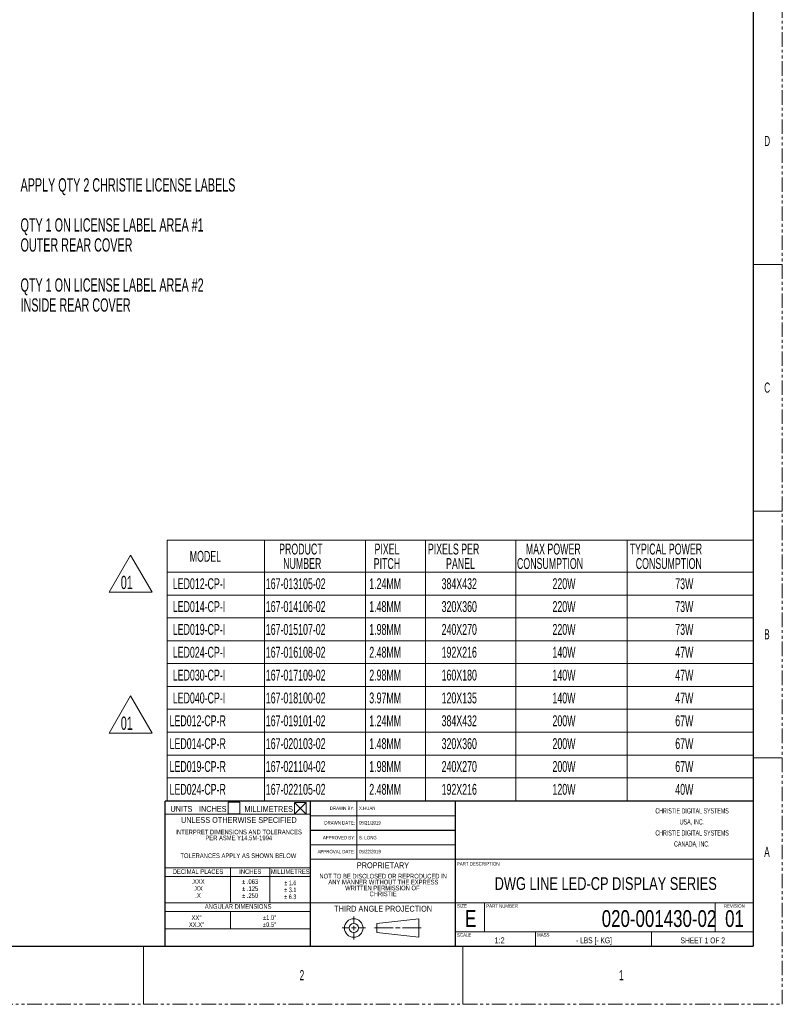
# Model space of a CAD drawing. Header units: millimetres. Extents: x 0 to 1118, y 0 to 864.
# Tile 58 of 76: x 784 to 1118, y 0 to 431. Entities that reach past the tile are written whole.
import ezdxf

# ---------------------------------------------------------------- set-up
doc = ezdxf.new("R2010")
doc.units = ezdxf.units.MM
doc.linetypes.add('PHANTOM', pattern=[12.7, 6.35, -1.27, 1.27, -1.27, 1.27, -1.27])
doc.layers.add('NUMREV', color=7, linetype='Continuous', lineweight=15)
doc.styles.add('SLDTEXTSTYLE0', font='TXT', dxfattribs={"width": 0.605})
doc.styles.add('SLDTEXTSTYLE2', font='TXT', dxfattribs={"width": 0.6})
doc.styles.add('SLDTEXTSTYLE3', font='TXT', dxfattribs={"width": 0.75})
doc.styles.add('SLDTEXTSTYLE4', font='TXT', dxfattribs={"width": 0.6875})
doc.styles.add('SLDTEXTSTYLE5', font='TXT', dxfattribs={"width": 0.7})

# ---------------------------------------------------------------- blocks, each defined once
blk = doc.blocks.new('SW_NOTE_1')
at = {"color": 0, "linetype": 'Continuous', "lineweight": 0, "char_height": 5.8208, "attachment_point": 1, "style": 'SLDTEXTSTYLE0'}
for s, insert in [('APPLY QTY 2 CHRISTIE LICENSE LABELS', (0.53, 29.48)), ('QTY 1 ON LICENSE LABEL AREA #1', (0.53, 11.96)), ('OUTER REAR COVER', (0.53, 3.2)), ('QTY 1 ON LICENSE LABEL AREA #2', (0.53, -14.32)), ('INSIDE REAR COVER', (0.53, -23.08))]:
    blk.add_mtext(s, dxfattribs=dict(at, insert=insert))
blk = doc.blocks.new('SW_NOTE_2')
at = {"layer": 'NUMREV', "color": 0}
for p, q in [((-5.1, 0.29), (4.29, 16.56)), ((4.29, 16.56), (13.68, 0.29)), ((13.68, 0.29), (-5.1, 0.29))]:
    blk.add_line(p, q, dxfattribs=at)
at = {"layer": 'NUMREV', "color": 0, "insert": (0, 7.5), "char_height": 5.821, "attachment_point": 1, "style": 'SLDTEXTSTYLE0'}
blk.add_mtext('01', dxfattribs=at)
blk = doc.blocks.new('SW_NOTE_3')
at = {"layer": 'NUMREV', "color": 0}
for p, q in [((-5.1, 0.27), (4.29, 16.54)), ((4.29, 16.54), (13.68, 0.27)), ((13.68, 0.27), (-5.1, 0.27))]:
    blk.add_line(p, q, dxfattribs=at)
at = {"layer": 'NUMREV', "color": 0, "insert": (0, 7.5), "char_height": 5.821, "attachment_point": 1, "style": 'SLDTEXTSTYLE0'}
blk.add_mtext('01', dxfattribs=at)
blk = doc.blocks.new('SW_NOTE_4')
at = {"color": 0, "linetype": 'Continuous', "lineweight": 0, "char_height": 2.286, "attachment_point": 2, "style": 'SLDTEXTSTYLE0'}
for s, insert in [('CHRISTIE DIGITAL SYSTEMS', (21.65, 2.95)), ('USA, INC.', (21.61, -1.88)), ('CHRISTIE DIGITAL SYSTEMS', (21.65, -6.71)), ('CANADA, INC.', (21.54, -11.53))]:
    blk.add_mtext(s, dxfattribs=dict(at, insert=insert))
blk = doc.blocks.new('SW_NOTE_5')
at = {"color": 0, "linetype": 'Continuous', "lineweight": 0, "char_height": 2.032, "attachment_point": 2, "style": 'SLDTEXTSTYLE3'}
for s, insert in [('NOT TO BE DISCLOSED OR REPRODUCED IN', (26.92, 2.62)), ('ANY MANNER WITHOUT THE EXPRESS', (27.01, 0.02)), ('WRITTEN PERMISSION OF', (26.57, -2.57)), ('CHRISTIE', (26.91, -5.17))]:
    blk.add_mtext(s, dxfattribs=dict(at, insert=insert))
blk = doc.blocks.new('SW_NOTE_6')
at = {"color": 0, "linetype": 'Continuous', "lineweight": 0, "char_height": 2.032, "attachment_point": 2, "style": 'SLDTEXTSTYLE3'}
for s, insert in [('.XXX', (3.14, 2.62)), ('.XX', (3.14, -0.43)), ('.X', (3.13, -3.48))]:
    blk.add_mtext(s, dxfattribs=dict(at, insert=insert))
blk = doc.blocks.new('SW_NOTE_7')
at = {"color": 0, "linetype": 'Continuous', "lineweight": 0, "char_height": 2.032, "attachment_point": 2, "style": 'SLDTEXTSTYLE3'}
for s, insert in [('± .063', (3.78, 2.62)), ('± .250', (3.77, -3.48)), ('± .125', (3.81, -0.43))]:
    blk.add_mtext(s, dxfattribs=dict(at, insert=insert))
blk = doc.blocks.new('SW_NOTE_8')
at = {"color": 0, "linetype": 'Continuous', "lineweight": 0, "char_height": 2.032, "attachment_point": 2, "style": 'SLDTEXTSTYLE5'}
for s, insert in [('± 1.6', (3.02, 2.62)), ('± 6.3', (2.98, -3.48)), ('± 3.1', (3.01, -0.43))]:
    blk.add_mtext(s, dxfattribs=dict(at, insert=insert))
blk = doc.blocks.new('SW_NOTE_9')
at = {"color": 0, "linetype": 'Continuous', "lineweight": 0, "char_height": 2.032, "attachment_point": 2, "style": 'SLDTEXTSTYLE3'}
for s, insert in [('XX°', (2.38, 2.62)), ('XX.X°', (2.41, -0.43))]:
    blk.add_mtext(s, dxfattribs=dict(at, insert=insert))
blk = doc.blocks.new('SW_NOTE_10')
at = {"color": 0, "linetype": 'Continuous', "lineweight": 0, "char_height": 2.032, "attachment_point": 2, "style": 'SLDTEXTSTYLE3'}
for s, insert in [('±1.0°', (3.17, 2.62)), ('±0.5°', (3.14, -0.43))]:
    blk.add_mtext(s, dxfattribs=dict(at, insert=insert))
blk = doc.blocks.new('SW_NOTE_11')
at = {"color": 0, "linetype": 'Continuous', "lineweight": 0, "char_height": 2.032, "attachment_point": 2, "style": 'SLDTEXTSTYLE3'}
for s, insert in [('INTERPRET DIMENSIONS AND TOLERANCES', (26.42, 2.62)), ('PER ASME Y14.5M-1994', (26.48, 0.02)), ('TOLERANCES APPLY AS SHOWN BELOW', (26.29, -7.77))]:
    blk.add_mtext(s, dxfattribs=dict(at, insert=insert))
blk = doc.blocks.new('SW_TABLEANNOTATION_0')
at = {"color": 0, "linetype": 'Continuous', "lineweight": 0}
for p, q in [((0, 0), (0, -114)), ((256.27, 0), (0, 0)), ((42.55, 0), (42.55, -114)), ((86.65, 0), (86.65, -114)), ((112.94, 0), (112.94, -114)), ((152.41, 0), (152.41, -114)), ((201.09, 0), (201.09, -114)), ((256.27, -114), (256.27, 0)), ((0, -14), (256.27, -14)), ((0, -24), (256.27, -24)), ((0, -34), (256.27, -34)), ((0, -44), (256.27, -44)), ((0, -54), (256.27, -54)), ((0, -64), (256.27, -64)), ((0, -74), (256.27, -74)), ((0, -84), (256.27, -84)), ((0, -94), (256.27, -94)), ((0, -104), (256.27, -104)), ((0, -114), (256.27, -114))]:
    blk.add_line(p, q, dxfattribs=at)
at = {"color": 0, "linetype": 'Continuous', "lineweight": 0, "attachment_point": 1, "style": 'SLDTEXTSTYLE0'}
for s, insert, char_height in [('PRODUCT', (48.9, -1.46), 4.763), ('PIXEL', (90.62, -1.46), 4.763), ('PIXELS PER', (113.97, -1.46), 4.763), ('MAX POWER', (156.82, -1.46), 4.763), ('TYPICAL POWER', (202.22, -1.46), 4.7625), ('MODEL', (9.81, -4.64), 4.763), ('NUMBER', (50.66, -7.81), 4.763), ('PITCH', (90.27, -7.81), 4.763), ('PANEL', (121.91, -7.81), 4.763), ('CONSUMPTION', (152.94, -7.81), 4.7625), ('CONSUMPTION', (204.87, -7.81), 4.7625), ('LED012-CP-I', (2.4, -16.64), 4.7625), ('167-013105-02', (43.08, -16.64), 4.7625), ('1.24MM', (88.33, -16.64), 4.763), ('384X432', (119.97, -16.64), 4.763), ('220W', (168.46, -16.64), 4.763), ('73W', (222.16, -16.64), 4.763), ('LED014-CP-I', (2.4, -26.64), 4.7625), ('167-014106-02', (43.08, -26.64), 4.7625), ('1.48MM', (88.33, -26.64), 4.763), ('320X360', (119.97, -26.64), 4.763), ('220W', (168.46, -26.64), 4.763), ('73W', (222.16, -26.64), 4.763), ('LED019-CP-I', (2.4, -36.64), 4.7625), ('167-015107-02', (43.08, -36.64), 4.7625), ('1.98MM', (88.33, -36.64), 4.763), ('240X270', (119.97, -36.64), 4.763), ('220W', (168.46, -36.64), 4.763), ('73W', (222.16, -36.64), 4.763), ('LED024-CP-I', (2.4, -46.64), 4.7625), ('167-016108-02', (43.08, -46.64), 4.7625), ('2.48MM', (88.33, -46.64), 4.763), ('192X216', (119.97, -46.64), 4.763), ('140W', (168.46, -46.64), 4.763), ('47W', (222.16, -46.64), 4.763), ('LED030-CP-I', (2.4, -56.64), 4.7625), ('167-017109-02', (43.08, -56.64), 4.7625), ('2.98MM', (88.33, -56.64), 4.763), ('160X180', (119.97, -56.64), 4.763), ('140W', (168.46, -56.64), 4.763), ('47W', (222.16, -56.64), 4.763), ('LED040-CP-I', (2.4, -66.64), 4.7625), ('167-018100-02', (43.08, -66.64), 4.7625), ('3.97MM', (88.33, -66.64), 4.763), ('120X135', (119.97, -66.64), 4.763), ('140W', (168.46, -66.64), 4.763), ('47W', (222.16, -66.64), 4.763), ('LED012-CP-R', (0.99, -76.64), 4.7625), ('167-019101-02', (43.08, -76.64), 4.7625), ('1.24MM', (88.33, -76.64), 4.763), ('384X432', (119.97, -76.64), 4.763), ('200W', (168.46, -76.64), 4.763), ('67W', (222.16, -76.64), 4.763), ('LED014-CP-R', (0.99, -86.64), 4.7625), ('167-020103-02', (43.08, -86.64), 4.7625), ('1.48MM', (88.33, -86.64), 4.763), ('320X360', (119.97, -86.64), 4.763), ('200W', (168.46, -86.64), 4.763), ('67W', (222.16, -86.64), 4.763), ('LED019-CP-R', (0.99, -96.64), 4.7625), ('167-021104-02', (43.08, -96.64), 4.7625), ('1.98MM', (88.33, -96.64), 4.763), ('240X270', (119.97, -96.64), 4.763), ('200W', (168.46, -96.64), 4.763), ('67W', (222.16, -96.64), 4.763), ('LED024-CP-R', (0.99, -106.64), 4.7625), ('167-022105-02', (43.08, -106.64), 4.7625), ('2.48MM', (88.33, -106.64), 4.763), ('192X216', (119.97, -106.64), 4.763), ('120W', (168.46, -106.64), 4.763), ('40W', (222.16, -106.64), 4.763)]:
    blk.add_mtext(s, dxfattribs=dict(at, insert=insert, char_height=char_height))

msp = doc.modelspace()

# ---------------------------------------------------------------- linework, layer by layer
at = {"color": 7, "linetype": 'PHANTOM', "lineweight": 0}
for p, q in [((1117.6, 0), (1117.6, 863.6)), ((0, 0), (1117.6, 0))]:
    msp.add_line(p, q, dxfattribs=at)
at = {"color": 7, "linetype": 'Continuous', "lineweight": 30}
for p, q in [((1104.9, 838.2), (1104.9, 25.4)), ((911.225, 88.9), (847.725, 88.9)), ((847.725, 25.4), (847.725, 88.9)), ((904.257, 88.265), (909.337, 83.185)), ((909.337, 88.265), (904.257, 83.185)), ((974.725, 88.9), (911.225, 88.9)), ((911.225, 25.4), (911.225, 88.9)), ((1104.9, 88.9), (974.725, 88.9)), ((974.725, 25.4), (974.725, 88.9)), ((911.225, 76.2), (974.725, 76.2)), ((12.7, 25.4), (1104.9, 25.4))]:
    msp.add_line(p, q, dxfattribs=at)
at = {"color": 7, "linetype": 'Continuous', "lineweight": 0}
for p, q in [((1104.9, 323.85), (1117.6, 323.85)), ((1104.9, 215.9), (1117.6, 215.9)), ((1104.9, 107.95), (1117.6, 107.95)), ((847.725, 25.4), (847.725, 88.9)), ((875.214, 88.486), (880.294, 88.486)), ((875.214, 83.406), (875.214, 88.486)), ((880.294, 88.486), (880.294, 83.406)), ((904.257, 88.265), (909.337, 88.265)), ((904.257, 83.185), (904.257, 88.265)), ((909.337, 88.265), (909.337, 83.185)), ((911.225, 25.4), (911.225, 88.9)), ((931.545, 63.5), (931.545, 88.9)), ((974.725, 25.4), (974.725, 88.9)), ((1104.9, 25.4), (1104.9, 88.9)), ((911.225, 83.185), (847.725, 83.185)), ((880.294, 83.406), (875.214, 83.406)), ((909.337, 83.185), (904.257, 83.185)), ((974.725, 82.55), (911.225, 82.55)), ((974.725, 76.2), (911.225, 76.2)), ((974.725, 69.85), (911.225, 69.85)), ((974.725, 69.85), (911.225, 69.85)), ((911.225, 63.5), (974.725, 63.5)), ((1104.9, 63.5), (974.725, 63.5)), ((847.725, 59.69), (911.225, 59.69)), ((876.3, 44.45), (876.3, 59.69)), ((893.445, 44.45), (893.445, 59.69)), ((847.725, 55.88), (911.225, 55.88)), ((847.725, 44.45), (911.225, 44.45)), ((911.225, 44.45), (974.725, 44.45)), ((1104.9, 44.45), (974.725, 44.45)), ((987.425, 31.75), (987.425, 44.45)), ((1088.2, 31.75), (1088.2, 44.45)), ((847.725, 40.64), (911.225, 40.64)), ((876.3, 33.02), (876.3, 40.64)), ((930.16, 38.481), (930.16, 35.433)), ((958.608, 37.465), (940.32, 35.433)), ((940.32, 35.433), (940.32, 31.369)), ((958.608, 29.337), (958.608, 37.465)), ((847.725, 33.02), (911.225, 33.02)), ((925.08, 33.401), (928.128, 33.401)), ((929.144, 33.401), (931.176, 33.401)), ((930.16, 34.417), (930.16, 32.385)), ((930.16, 31.369), (930.16, 28.321)), ((932.192, 33.401), (935.24, 33.401)), ((947.432, 33.401), (939.304, 33.401)), ((940.32, 31.369), (958.608, 29.337)), ((948.448, 33.401), (950.48, 33.401)), ((951.496, 33.401), (959.624, 33.401)), ((1104.9, 31.75), (974.725, 31.75)), ((1009.65, 25.4), (1009.65, 31.75)), ((1060.45, 25.4), (1060.45, 31.75)), ((784.225, 25.4), (847.725, 25.4)), ((838.2, 25.4), (838.2, 0)), ((911.225, 25.4), (847.725, 25.4)), ((974.725, 25.4), (911.225, 25.4)), ((1104.9, 25.4), (974.725, 25.4)), ((977.9, 25.4), (977.9, 0))]:
    msp.add_line(p, q, dxfattribs=at)
for radius in [4.064, 2.032]:
    msp.add_circle((930.16, 33.401), radius, dxfattribs=at)

# ---------------------------------------------------------------- block references
for name, p in [('SW_NOTE_1', (783.906, 332.075)), ('SW_TABLEANNOTATION_0', (848.629, 203.112)), ('SW_NOTE_4', (1056.494, 82.869)), ('SW_NOTE_11', (853.397, 73.812)), ('SW_NOTE_5', (916.114, 54.5)), ('SW_NOTE_6', (858.932, 52.148)), ('SW_NOTE_7', (881.054, 52.1)), ('SW_NOTE_8', (899.421, 51.555)), ('SW_NOTE_9', (859.04, 36.333)), ('SW_NOTE_10', (890.232, 36.336))]:
    msp.add_blockref(name, p, dxfattribs=at)
at = {"layer": 'NUMREV'}
for name, p in [('SW_NOTE_3', (828.285, 180.075)), ('SW_NOTE_2', (828.285, 118.455))]:
    msp.add_blockref(name, p, dxfattribs=at)

# ---------------------------------------------------------------- texts
at = {"color": 7, "linetype": 'Continuous', "lineweight": 0}
for s, insert, char_height, attachment_point, style in [('D', (1109.694, 380.098), 4.445, 1, 'SLDTEXTSTYLE2'), ('C', (1109.694, 272.148), 4.445, 1, 'SLDTEXTSTYLE2'), ('B', (1109.694, 164.198), 4.445, 1, 'SLDTEXTSTYLE2'), ('UNITS', (850.006, 86.804), 2.54, 1, 'SLDTEXTSTYLE3'), ('INCHES', (862.49, 86.804), 2.54, 1, 'SLDTEXTSTYLE3'), ('MILLIMETRES', (882.368, 86.756), 2.54, 1, 'SLDTEXTSTYLE3'), ('DRAWN BY:', (919.688, 86.579), 1.524, 1, 'SLDTEXTSTYLE3'), ('X.HUAN', (932.468, 86.579), 1.524, 1, 'SLDTEXTSTYLE3'), ('UNLESS OTHERWISE SPECIFIED', (879.915, 81.963), 2.54, 2, 'SLDTEXTSTYLE3'), ('DRAWN DATE:', (917.327, 80.209), 1.524, 1, 'SLDTEXTSTYLE3'), ('05/21/2019', (932.468, 80.209), 1.524, 1, 'SLDTEXTSTYLE3'), ('APPROVED BY:', (916.641, 73.727), 1.524, 1, 'SLDTEXTSTYLE3'), ('S. LONG', (932.468, 73.727), 1.524, 1, 'SLDTEXTSTYLE3'), ('APPROVAL DATE:', (914.335, 67.612), 1.524, 1, 'SLDTEXTSTYLE3'), ('05/22/2019', (932.468, 67.612), 1.524, 1, 'SLDTEXTSTYLE3'), ('A', (1109.694, 68.948), 4.445, 1, 'SLDTEXTSTYLE2'), ('PROPRIETARY', (942.945, 62.128), 2.54, 2, 'SLDTEXTSTYLE3'), ('PART DESCRIPTION', (975.259, 62.249), 1.524, 1, 'SLDTEXTSTYLE3'), ('DECIMAL PLACES', (862.049, 59.097), 2.032, 2, 'SLDTEXTSTYLE3'), ('INCHES', (884.916, 59.125), 2.032, 2, 'SLDTEXTSTYLE3'), ('MILLIMETRES', (902.412, 59.092), 2.032, 2, 'SLDTEXTSTYLE3'), ('DWG LINE LED-CP DISPLAY SERIES', (1040.366, 55.644), 5.588, 2, 'SLDTEXTSTYLE3'), ('ANGULAR DIMENSIONS', (879.611, 43.864), 2.032, 2, 'SLDTEXTSTYLE3'), ('THIRD ANGLE PROJECTION', (943.017, 43.116), 2.54, 2, 'SLDTEXTSTYLE3'), ('SIZE', (975.365, 43.836), 1.524, 1, 'SLDTEXTSTYLE3'), ('PART NUMBER', (988.103, 43.816), 1.524, 1, 'SLDTEXTSTYLE3'), ('REVISION', (1092.066, 43.816), 1.524, 1, 'SLDTEXTSTYLE3'), ('E', (981.33, 41.216), 7.366, 2, 'SLDTEXTSTYLE3'), ('020-001430-02', (1088.733, 41.216), 7.366, 3, 'SLDTEXTSTYLE3'), ('01', (1096.705, 41.216), 7.366, 2, 'SLDTEXTSTYLE3'), ('SCALE', (975.337, 31.13), 1.524, 1, 'SLDTEXTSTYLE3'), ('MASS', (1010.34, 31.134), 1.524, 1, 'SLDTEXTSTYLE3'), ('1:2', (993.949, 29.272), 2.54, 2, 'SLDTEXTSTYLE3'), ('- LBS [- KG]', (1035.214, 29.264), 2.54, 2, 'SLDTEXTSTYLE4'), ('SHEET 1 OF 2', (1082.816, 29.237), 2.54, 2, 'SLDTEXTSTYLE4'), ('2', (906.494, 14.973), 4.445, 1, 'SLDTEXTSTYLE2'), ('1', (1046.194, 14.973), 4.445, 1, 'SLDTEXTSTYLE2')]:
    msp.add_mtext(s, dxfattribs=dict(at, insert=insert, char_height=char_height, attachment_point=attachment_point, style=style))

doc.saveas('drawing.dxf')
